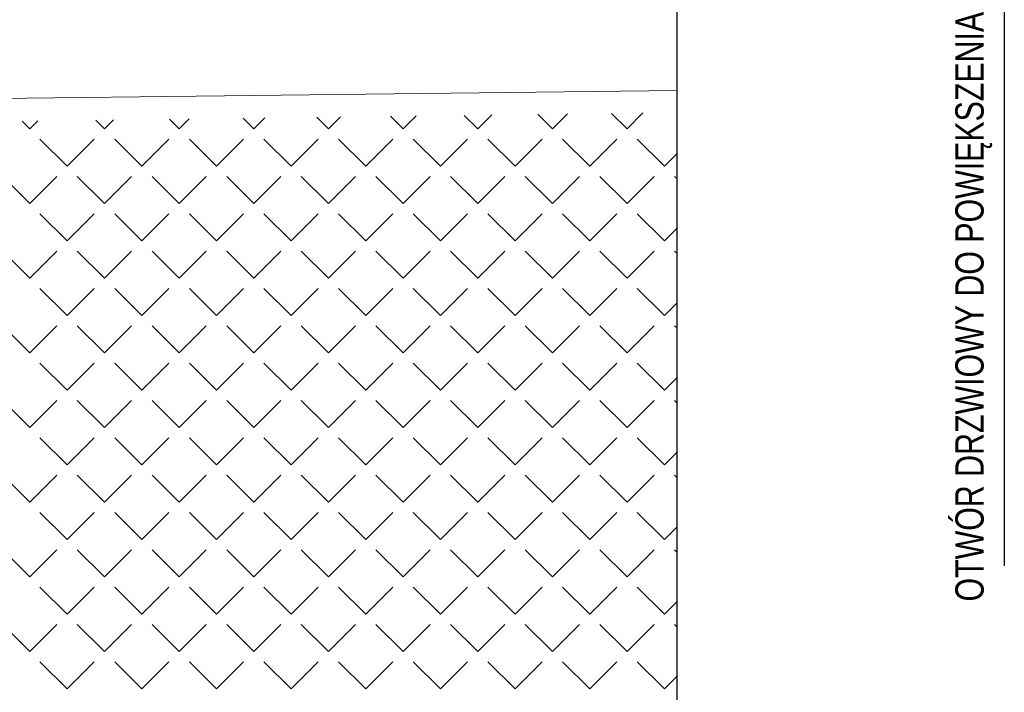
# Model space of a CAD drawing. Header units: millimetres. Extents: x 282377 to 1404227, y -783705 to 1038705.
# Tile 234 of 243: x 386840 to 387101, y 8985 to 9163. Entities that reach past the tile are written whole.
import ezdxf

# ---------------------------------------------------------------- set-up
doc = ezdxf.new("R2010")
doc.units = ezdxf.units.MM
doc.layers.add('!!ELEKTRYKA', color=7, linetype='Continuous')
doc.styles.add('BIKTC', font='bikromsw.shx', dxfattribs={"width": 0.8})

msp = doc.modelspace()

# ---------------------------------------------------------------- linework, layer by layer
at = {"layer": '!!ELEKTRYKA', "color": 252, "linetype": 'ByBlock', "lineweight": -2}
msp.add_line((387100.73, 9182.68), (387100.73, 9018.67), dxfattribs=at)
at = {"layer": '!!ELEKTRYKA', "color": 252}
msp.add_line((387014.2, 8013.62), (387014.2, 9168.98), dxfattribs=at)
at = {"layer": '!!ELEKTRYKA', "color": 252, "lineweight": 20}
msp.add_line((387014.2, 9144.48), (386710.2, 9140.79), dxfattribs=at)
at = {"layer": '!!ELEKTRYKA', "color": 252, "linetype": 'Continuous', "lineweight": 20}
for p, q in [((386921.9, 9134.29), (386925.04, 9137.44)), ((386941.65, 9134.29), (386938.33, 9137.61)), ((386941.65, 9134.29), (386945.06, 9137.7)), ((386961.41, 9134.29), (386957.83, 9137.87)), ((386961.41, 9134.29), (386965.12, 9138)), ((386981.17, 9134.29), (386977.31, 9138.15)), ((386981.17, 9134.29), (386985.12, 9138.24)), ((387000.92, 9134.29), (386996.83, 9138.39)), ((387000.92, 9134.29), (387005.12, 9138.49)), ((386842.87, 9134.29), (386840.83, 9136.33)), ((386842.87, 9134.29), (386844.96, 9136.38)), ((386862.63, 9134.29), (386860.33, 9136.59)), ((386862.63, 9134.29), (386864.98, 9136.65)), ((386882.38, 9134.29), (386879.83, 9136.84)), ((386882.38, 9134.29), (386885, 9136.91)), ((386902.14, 9134.29), (386899.33, 9137.1)), ((386902.14, 9134.29), (386905.02, 9137.17)), ((386921.9, 9134.29), (386918.83, 9137.36)), ((386852.75, 9124.41), (386845.56, 9131.6)), ((386852.75, 9124.41), (386859.93, 9131.6)), ((386872.5, 9124.41), (386865.32, 9131.6)), ((386872.5, 9124.41), (386879.69, 9131.6)), ((386892.26, 9124.41), (386885.08, 9131.6)), ((386892.26, 9124.41), (386899.45, 9131.6)), ((386912.02, 9124.41), (386904.83, 9131.6)), ((386912.02, 9124.41), (386919.2, 9131.6)), ((386931.77, 9124.41), (386924.59, 9131.6)), ((386931.77, 9124.41), (386938.96, 9131.6)), ((386951.53, 9124.41), (386944.35, 9131.6)), ((386951.53, 9124.41), (386958.72, 9131.6)), ((386971.29, 9124.41), (386964.1, 9131.6)), ((386971.29, 9124.41), (386978.47, 9131.6)), ((386991.04, 9124.41), (386983.86, 9131.6)), ((386991.04, 9124.41), (386998.23, 9131.6)), ((387010.8, 9124.41), (387003.62, 9131.6)), ((387010.8, 9124.41), (387014.08, 9127.7)), ((386842.87, 9114.53), (386835.69, 9121.72)), ((386842.87, 9114.53), (386850.05, 9121.72)), ((386862.63, 9114.53), (386855.44, 9121.72)), ((386862.63, 9114.53), (386869.81, 9121.72)), ((386882.38, 9114.53), (386875.2, 9121.72)), ((386882.38, 9114.53), (386889.57, 9121.72)), ((386902.14, 9114.53), (386894.96, 9121.72)), ((386902.14, 9114.53), (386909.32, 9121.72)), ((386921.9, 9114.53), (386914.71, 9121.72)), ((386921.9, 9114.53), (386929.08, 9121.72)), ((386941.65, 9114.53), (386934.47, 9121.72)), ((386941.65, 9114.53), (386948.84, 9121.72)), ((386961.41, 9114.53), (386954.23, 9121.72)), ((386961.41, 9114.53), (386968.59, 9121.72)), ((386981.17, 9114.53), (386973.98, 9121.72)), ((386981.17, 9114.53), (386988.35, 9121.72)), ((387000.92, 9114.53), (386993.74, 9121.72)), ((387000.92, 9114.53), (387008.11, 9121.72)), ((387014.09, 9121.13), (387013.49, 9121.72)), ((386852.75, 9104.66), (386845.56, 9111.84)), ((386852.75, 9104.66), (386859.93, 9111.84)), ((386872.5, 9104.66), (386865.32, 9111.84)), ((386872.5, 9104.66), (386879.69, 9111.84)), ((386892.26, 9104.66), (386885.08, 9111.84)), ((386892.26, 9104.66), (386899.45, 9111.84)), ((386912.02, 9104.66), (386904.83, 9111.84)), ((386912.02, 9104.66), (386919.2, 9111.84)), ((386931.77, 9104.66), (386924.59, 9111.84)), ((386931.77, 9104.66), (386938.96, 9111.84)), ((386951.53, 9104.66), (386944.35, 9111.84)), ((386951.53, 9104.66), (386958.72, 9111.84)), ((386971.29, 9104.66), (386964.1, 9111.84)), ((386971.29, 9104.66), (386978.47, 9111.84)), ((386991.04, 9104.66), (386983.86, 9111.84)), ((386991.04, 9104.66), (386998.23, 9111.84)), ((387010.8, 9104.66), (387003.62, 9111.84)), ((387010.8, 9104.66), (387014.09, 9107.94)), ((386842.87, 9094.78), (386835.69, 9101.96)), ((386842.87, 9094.78), (386850.05, 9101.96)), ((386862.63, 9094.78), (386855.44, 9101.96)), ((386862.63, 9094.78), (386869.81, 9101.96)), ((386882.38, 9094.78), (386875.2, 9101.96)), ((386882.38, 9094.78), (386889.57, 9101.96)), ((386902.14, 9094.78), (386894.96, 9101.96)), ((386902.14, 9094.78), (386909.32, 9101.96)), ((386921.9, 9094.78), (386914.71, 9101.96)), ((386921.9, 9094.78), (386929.08, 9101.96)), ((386941.65, 9094.78), (386934.47, 9101.96)), ((386941.65, 9094.78), (386948.84, 9101.96)), ((386961.41, 9094.78), (386954.23, 9101.96)), ((386961.41, 9094.78), (386968.59, 9101.96)), ((386981.17, 9094.78), (386973.98, 9101.96)), ((386981.17, 9094.78), (386988.35, 9101.96)), ((387000.92, 9094.78), (386993.74, 9101.96)), ((387000.92, 9094.78), (387008.11, 9101.96)), ((387014.09, 9101.37), (387013.49, 9101.96)), ((386852.75, 9084.9), (386845.56, 9092.08)), ((386852.75, 9084.9), (386859.93, 9092.08)), ((386872.5, 9084.9), (386865.32, 9092.08)), ((386872.5, 9084.9), (386879.69, 9092.08)), ((386892.26, 9084.9), (386885.08, 9092.08)), ((386892.26, 9084.9), (386899.45, 9092.08)), ((386912.02, 9084.9), (386904.83, 9092.08)), ((386912.02, 9084.9), (386919.2, 9092.08)), ((386931.77, 9084.9), (386924.59, 9092.08)), ((386931.77, 9084.9), (386938.96, 9092.08)), ((386951.53, 9084.9), (386944.35, 9092.08)), ((386951.53, 9084.9), (386958.72, 9092.08)), ((386971.29, 9084.9), (386964.1, 9092.08)), ((386971.29, 9084.9), (386978.47, 9092.08)), ((386991.04, 9084.9), (386983.86, 9092.08)), ((386991.04, 9084.9), (386998.23, 9092.08)), ((387010.8, 9084.9), (387003.62, 9092.08)), ((387010.8, 9084.9), (387014.09, 9088.19)), ((386842.87, 9075.02), (386835.69, 9082.21)), ((386842.87, 9075.02), (386850.05, 9082.21)), ((386862.63, 9075.02), (386855.44, 9082.21)), ((386862.63, 9075.02), (386869.81, 9082.21)), ((386882.38, 9075.02), (386875.2, 9082.21)), ((386882.38, 9075.02), (386889.57, 9082.21)), ((386902.14, 9075.02), (386894.96, 9082.21)), ((386902.14, 9075.02), (386909.32, 9082.21)), ((386921.9, 9075.02), (386914.71, 9082.21)), ((386921.9, 9075.02), (386929.08, 9082.21)), ((386941.65, 9075.02), (386934.47, 9082.21)), ((386941.65, 9075.02), (386948.84, 9082.21)), ((386961.41, 9075.02), (386954.23, 9082.21)), ((386961.41, 9075.02), (386968.59, 9082.21)), ((386981.17, 9075.02), (386973.98, 9082.21)), ((386981.17, 9075.02), (386988.35, 9082.21)), ((387000.92, 9075.02), (386993.74, 9082.21)), ((387000.92, 9075.02), (387008.11, 9082.21)), ((387014.09, 9081.61), (387013.49, 9082.21)), ((386852.75, 9065.14), (386845.56, 9072.33)), ((386852.75, 9065.14), (386859.93, 9072.33)), ((386872.5, 9065.14), (386865.32, 9072.33)), ((386872.5, 9065.14), (386879.69, 9072.33)), ((386892.26, 9065.14), (386885.08, 9072.33)), ((386892.26, 9065.14), (386899.45, 9072.33)), ((386912.02, 9065.14), (386904.83, 9072.33)), ((386912.02, 9065.14), (386919.2, 9072.33)), ((386931.77, 9065.14), (386924.59, 9072.33)), ((386931.77, 9065.14), (386938.96, 9072.33)), ((386951.53, 9065.14), (386944.35, 9072.33)), ((386951.53, 9065.14), (386958.72, 9072.33)), ((386971.29, 9065.14), (386964.1, 9072.33)), ((386971.29, 9065.14), (386978.47, 9072.33)), ((386991.04, 9065.14), (386983.86, 9072.33)), ((386991.04, 9065.14), (386998.23, 9072.33)), ((387010.8, 9065.14), (387003.62, 9072.33)), ((387010.8, 9065.14), (387014.09, 9068.43)), ((386842.87, 9055.26), (386835.69, 9062.45)), ((386842.87, 9055.26), (386850.05, 9062.45)), ((386862.63, 9055.26), (386855.44, 9062.45)), ((386862.63, 9055.26), (386869.81, 9062.45)), ((386882.38, 9055.26), (386875.2, 9062.45)), ((386882.38, 9055.26), (386889.57, 9062.45)), ((386902.14, 9055.26), (386894.96, 9062.45)), ((386902.14, 9055.26), (386909.32, 9062.45)), ((386921.9, 9055.26), (386914.71, 9062.45)), ((386921.9, 9055.26), (386929.08, 9062.45)), ((386941.65, 9055.26), (386934.47, 9062.45)), ((386941.65, 9055.26), (386948.84, 9062.45)), ((386961.41, 9055.26), (386954.23, 9062.45)), ((386961.41, 9055.26), (386968.59, 9062.45)), ((386981.17, 9055.26), (386973.98, 9062.45)), ((386981.17, 9055.26), (386988.35, 9062.45)), ((387000.92, 9055.26), (386993.74, 9062.45)), ((387000.92, 9055.26), (387008.11, 9062.45)), ((387014.09, 9061.85), (387013.49, 9062.45)), ((386852.75, 9045.39), (386845.56, 9052.57)), ((386852.75, 9045.39), (386859.93, 9052.57)), ((386872.5, 9045.39), (386865.32, 9052.57)), ((386872.5, 9045.39), (386879.69, 9052.57)), ((386892.26, 9045.39), (386885.08, 9052.57)), ((386892.26, 9045.39), (386899.45, 9052.57)), ((386912.02, 9045.39), (386904.83, 9052.57)), ((386912.02, 9045.39), (386919.2, 9052.57)), ((386931.77, 9045.39), (386924.59, 9052.57)), ((386931.77, 9045.39), (386938.96, 9052.57)), ((386951.53, 9045.39), (386944.35, 9052.57)), ((386951.53, 9045.39), (386958.72, 9052.57)), ((386971.29, 9045.39), (386964.1, 9052.57)), ((386971.29, 9045.39), (386978.47, 9052.57)), ((386991.04, 9045.39), (386983.86, 9052.57)), ((386991.04, 9045.39), (386998.23, 9052.57)), ((387010.8, 9045.39), (387003.62, 9052.57)), ((387010.8, 9045.39), (387014.09, 9048.68)), ((386842.87, 9035.51), (386835.69, 9042.69)), ((386842.87, 9035.51), (386850.05, 9042.69)), ((386862.63, 9035.51), (386855.44, 9042.69)), ((386862.63, 9035.51), (386869.81, 9042.69)), ((386882.38, 9035.51), (386875.2, 9042.69)), ((386882.38, 9035.51), (386889.57, 9042.69)), ((386902.14, 9035.51), (386894.96, 9042.69)), ((386902.14, 9035.51), (386909.32, 9042.69)), ((386921.9, 9035.51), (386914.71, 9042.69)), ((386921.9, 9035.51), (386929.08, 9042.69)), ((386941.65, 9035.51), (386934.47, 9042.69)), ((386941.65, 9035.51), (386948.84, 9042.69)), ((386961.41, 9035.51), (386954.23, 9042.69)), ((386961.41, 9035.51), (386968.59, 9042.69)), ((386981.17, 9035.51), (386973.98, 9042.69)), ((386981.17, 9035.51), (386988.35, 9042.69)), ((387000.92, 9035.51), (386993.74, 9042.69)), ((387000.92, 9035.51), (387008.11, 9042.69)), ((387014.1, 9042.09), (387013.49, 9042.69)), ((386852.75, 9025.63), (386845.56, 9032.81)), ((386852.75, 9025.63), (386859.93, 9032.81)), ((386872.5, 9025.63), (386865.32, 9032.81)), ((386872.5, 9025.63), (386879.69, 9032.81)), ((386892.26, 9025.63), (386885.08, 9032.81)), ((386892.26, 9025.63), (386899.45, 9032.81)), ((386912.02, 9025.63), (386904.83, 9032.81)), ((386912.02, 9025.63), (386919.2, 9032.81)), ((386931.77, 9025.63), (386924.59, 9032.81)), ((386931.77, 9025.63), (386938.96, 9032.81)), ((386951.53, 9025.63), (386944.35, 9032.81)), ((386951.53, 9025.63), (386958.72, 9032.81)), ((386971.29, 9025.63), (386964.1, 9032.81)), ((386971.29, 9025.63), (386978.47, 9032.81)), ((386991.04, 9025.63), (386983.86, 9032.81)), ((386991.04, 9025.63), (386998.23, 9032.81)), ((387010.8, 9025.63), (387003.62, 9032.81)), ((387010.8, 9025.63), (387014.1, 9028.93)), ((386842.87, 9015.75), (386835.69, 9022.94)), ((386842.87, 9015.75), (386850.05, 9022.94)), ((386862.63, 9015.75), (386855.44, 9022.94)), ((386862.63, 9015.75), (386869.81, 9022.94)), ((386882.38, 9015.75), (386875.2, 9022.94)), ((386882.38, 9015.75), (386889.57, 9022.94)), ((386902.14, 9015.75), (386894.96, 9022.94)), ((386902.14, 9015.75), (386909.32, 9022.94)), ((386921.9, 9015.75), (386914.71, 9022.94)), ((386921.9, 9015.75), (386929.08, 9022.94)), ((386941.65, 9015.75), (386934.47, 9022.94)), ((386941.65, 9015.75), (386948.84, 9022.94)), ((386961.41, 9015.75), (386954.23, 9022.94)), ((386961.41, 9015.75), (386968.59, 9022.94)), ((386981.17, 9015.75), (386973.98, 9022.94)), ((386981.17, 9015.75), (386988.35, 9022.94)), ((387000.92, 9015.75), (386993.74, 9022.94)), ((387000.92, 9015.75), (387008.11, 9022.94)), ((387014.1, 9022.33), (387013.49, 9022.94)), ((386852.75, 9005.87), (386845.56, 9013.06)), ((386852.75, 9005.87), (386859.93, 9013.06)), ((386872.5, 9005.87), (386865.32, 9013.06)), ((386872.5, 9005.87), (386879.69, 9013.06)), ((386892.26, 9005.87), (386885.08, 9013.06)), ((386892.26, 9005.87), (386899.45, 9013.06)), ((386912.02, 9005.87), (386904.83, 9013.06)), ((386912.02, 9005.87), (386919.2, 9013.06)), ((386931.77, 9005.87), (386924.59, 9013.06)), ((386931.77, 9005.87), (386938.96, 9013.06)), ((386951.53, 9005.87), (386944.35, 9013.06)), ((386951.53, 9005.87), (386958.72, 9013.06)), ((386971.29, 9005.87), (386964.1, 9013.06)), ((386971.29, 9005.87), (386978.47, 9013.06)), ((386991.04, 9005.87), (386983.86, 9013.06)), ((386991.04, 9005.87), (386998.23, 9013.06)), ((387010.8, 9005.87), (387003.62, 9013.06)), ((387010.8, 9005.87), (387014.1, 9009.17)), ((386842.87, 8996), (386835.69, 9003.18)), ((386842.87, 8996), (386850.05, 9003.18)), ((386862.63, 8996), (386855.44, 9003.18)), ((386862.63, 8996), (386869.81, 9003.18)), ((386882.38, 8996), (386875.2, 9003.18)), ((386882.38, 8996), (386889.57, 9003.18)), ((386902.14, 8996), (386894.96, 9003.18)), ((386902.14, 8996), (386909.32, 9003.18)), ((386921.9, 8996), (386914.71, 9003.18)), ((386921.9, 8996), (386929.08, 9003.18)), ((386941.65, 8996), (386934.47, 9003.18)), ((386941.65, 8996), (386948.84, 9003.18)), ((386961.41, 8996), (386954.23, 9003.18)), ((386961.41, 8996), (386968.59, 9003.18)), ((386981.17, 8996), (386973.98, 9003.18)), ((386981.17, 8996), (386988.35, 9003.18)), ((387000.92, 8996), (386993.74, 9003.18)), ((387000.92, 8996), (387008.11, 9003.18)), ((387014.1, 9002.57), (387013.49, 9003.18)), ((386852.75, 8986.12), (386845.56, 8993.3)), ((386852.75, 8986.12), (386859.93, 8993.3)), ((386872.5, 8986.12), (386865.32, 8993.3)), ((386872.5, 8986.12), (386879.69, 8993.3)), ((386892.26, 8986.12), (386885.08, 8993.3)), ((386892.26, 8986.12), (386899.45, 8993.3)), ((386912.02, 8986.12), (386904.83, 8993.3)), ((386912.02, 8986.12), (386919.2, 8993.3)), ((386931.77, 8986.12), (386924.59, 8993.3)), ((386931.77, 8986.12), (386938.96, 8993.3)), ((386951.53, 8986.12), (386944.35, 8993.3)), ((386951.53, 8986.12), (386958.72, 8993.3)), ((386971.29, 8986.12), (386964.1, 8993.3)), ((386971.29, 8986.12), (386978.47, 8993.3)), ((386991.04, 8986.12), (386983.86, 8993.3)), ((386991.04, 8986.12), (386998.23, 8993.3)), ((387010.8, 8986.12), (387003.62, 8993.3)), ((387010.8, 8986.12), (387014.1, 8989.42))]:
    msp.add_line(p, q, dxfattribs=at)

# ---------------------------------------------------------------- texts
at = {"layer": '!!ELEKTRYKA', "color": 252, "style": 'BIKTC', "width": 0.8}
msp.add_text('OTWÓR DRZWIOWY DO POWIĘKSZENIA', height=7.5, rotation=90, dxfattribs=at).set_placement((387095.27, 9009.25))

doc.saveas('drawing.dxf')
